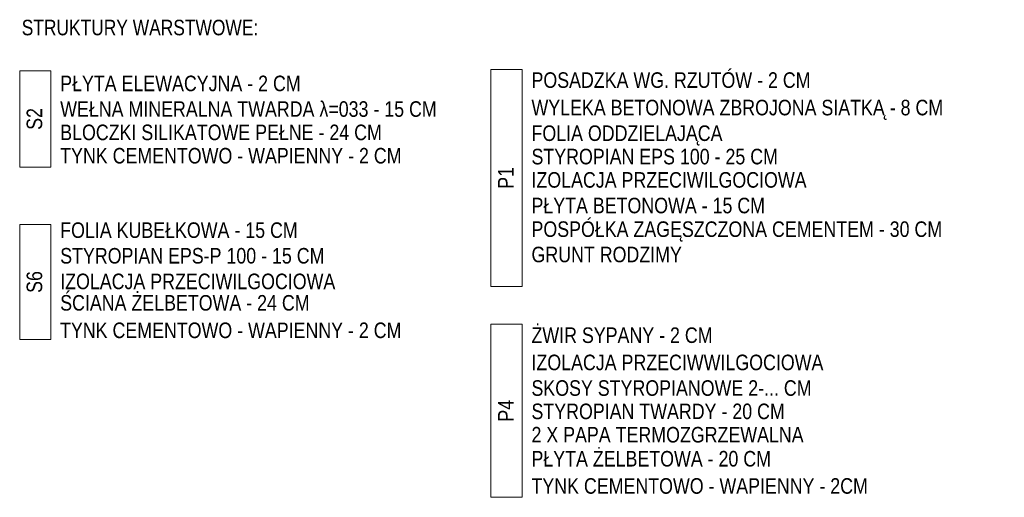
# Model space of a CAD drawing. Header units: millimetres. Extents: x -271990 to -265657, y -119881 to -116811.
import ezdxf

# ---------------------------------------------------------------- set-up
doc = ezdxf.new("R2010")
doc.units = ezdxf.units.MM
doc.header["$MEASUREMENT"] = 0
for name, color, linetype, lineweight in [('Nowe_0_Nr_pióra__3', 7, 'Continuous', 13), ('Nowe_0_Nr_pióra__41', 7, 'Continuous', 13), ('Nowe_zagospodarowanie_Nr_pióra__21', 7, 'Continuous', 20), ('Tabelka_Nr_pióra__7', 7, 'Continuous', 35)]:
    doc.layers.add(name, color=color, linetype=linetype, lineweight=lineweight)
doc.styles.add('STYL_AUTOMATYCZNY_2', font='ARIALN.TTF')
doc.styles.add('STYL_AUTOMATYCZNY_3', font='arial.ttf', dxfattribs={"width": 0.8})

msp = doc.modelspace()

# ---------------------------------------------------------------- linework, layer by layer
at = {"layer": 'Nowe_zagospodarowanie_Nr_pióra__21', "color": 7, "linetype": 'Continuous', "lineweight": 20, "flags": 128}
for points in [[(-271789.8, -117139.5), (-271989.8, -117139.5), (-271989.8, -117758.5), (-271789.8, -117758.5)], [(-268758.7, -117130.3), (-268958.7, -117130.3), (-268958.7, -118525.1), (-268758.7, -118525.1)], [(-271789.8, -118127.8), (-271989.8, -118127.8), (-271989.8, -118866.3), (-271789.8, -118866.3)], [(-268758.7, -118768.1), (-268958.7, -118768.1), (-268958.7, -119880.8), (-268758.7, -119880.8)]]:
    msp.add_lwpolyline(points, close=True, dxfattribs=at)

# ---------------------------------------------------------------- texts
at = {"layer": 'Nowe_0_Nr_pióra__3', "color": 7, "linetype": 'Continuous', "lineweight": 13, "char_height": 100, "attachment_point": 4, "style": 'STYL_AUTOMATYCZNY_2'}
for s, insert in [('\\A1;{\\pql;\\fArial Narrow|b0|i0|c238|p0;\\W1.000000;WEŁNA MINERALNA TWARDA λ=033 - 15 CM}', (-271729.3, -117386)), ('\\A1;{\\pql;\\fArial Narrow|b0|i0|c238|p0;\\W1.000000;WYLEKA BETONOWA ZBROJONA SIATKĄ - \\fArial Narrow|b0|i0|c238|p0;\\W1.000000;8\\fArial Narrow|b0|i0|c238|p0;\\W1.000000; CM}', (-268698.2, -117390.6)), ('\\A1;{\\pql;\\fArial Narrow|b0|i0|c238|p0;\\W1.000000;FOLIA ODDZIELAJĄCA}', (-268698.2, -117555.3)), ('\\A1;{\\pql;\\fArial Narrow|b0|i0|c238|p0;\\W1.000000;IZOLACJA PRZECIWILGOCIOWA}', (-268698.2, -117841.5)), ('\\A1;{\\pql;\\fArial Narrow|b0|i0|c238|p0;\\W1.000000;GRUNT RODZIMY}', (-268698.2, -118320.9)), ('\\A1;{\\pql;\\fArial Narrow|b0|i0|c238|p0;\\W1.000000;IZOLACJA PRZECIWWILGOCIOWA}', (-268698.2, -119014.6)), ('\\A1;{\\pql;\\fArial Narrow|b0|i0|c238|p0;\\W1.000000;SKOSY STYROPIANOWE 2-... CM }', (-268698.2, -119179.3)), ('\\A1;{\\pql;\\fArial Narrow|b0|i0|c238|p0;\\W1.000000;2 X PAPA TERMOZGRZEWALNA}', (-268698.2, -119479.3))]:
    msp.add_mtext(s, dxfattribs=dict(at, insert=insert))
at = {"layer": 'Nowe_0_Nr_pióra__41', "color": 7, "linetype": 'Continuous', "lineweight": 13, "char_height": 100, "attachment_point": 4, "style": 'STYL_AUTOMATYCZNY_2'}
for s, insert in [('\\A1;{\\pql;\\fArial Narrow|b0|i0|c238|p0;\\W1.000000;PŁYTA ELEWACYJNA - 2 CM}', (-271729.3, -117221.3)), ('\\A1;{\\pql;\\fArial Narrow|b0|i0|c238|p0;\\W1.000000;POSADZKA WG. RZUTÓW - 2 CM}', (-268698.2, -117199.9)), ('\\A1;{\\pql;\\fArial Narrow|b0|i0|c238|p0;\\W1.000000;BLOCZKI SILIKATOWE PEŁNE - 24 CM}', (-271729.3, -117536)), ('\\A1;{\\pql;\\fArial Narrow|b0|i0|c238|p0;\\W1.000000;TYNK CEMENTOWO - WAPIENNY - 2 CM}', (-271729.3, -117686)), ('\\A1;{\\pql;\\fArial Narrow|b0|i0|c238|p0;\\W1.000000;STYROPIAN\\fArial Narrow|b0|i0|c238|p0;\\W1.000000; EPS 100\\fArial Narrow|b0|i0|c238|p0;\\W1.000000; - \\fArial Narrow|b0|i0|c238|p0;\\W1.000000;2\\fArial Narrow|b0|i0|c238|p0;\\W1.000000;5 CM}', (-268698.2, -117691.5)), ('\\A1;{\\pql;\\fArial Narrow|b0|i0|c238|p0;\\W1.000000;PŁYTA BETONOWA\\fArial Narrow|b0|i0|c238|p0;\\W1.000000; - 1\\fArial Narrow|b0|i0|c238|p0;\\W1.000000;5\\fArial Narrow|b0|i0|c238|p0;\\W1.000000; CM}', (-268698.2, -118006.2)), ('\\A1;{\\pql;\\fArial Narrow|b0|i0|c238|p0;\\W1.000000;FOLIA KUBEŁKOWA\\fArial Narrow|b0|i0|c238|p0;\\W1.000000; - 15 CM}', (-271729.3, -118164.4)), ('\\A1;{\\pql;\\fArial Narrow|b0|i0|c238|p0;\\W1.000000;PO\\fArial Narrow|b0|i0|c238|p0;\\W1.000000;SPÓŁKA ZAGĘSZCZONA CEMENTEM\\fArial Narrow|b0|i0|c238|p0;\\W1.000000; - 30 CM}', (-268698.2, -118172.5)), ('\\A1;{\\pql;\\fArial Narrow|b0|i0|c238|p0;\\W1.000000;STYROPIAN\\fArial Narrow|b0|i0|c238|p0;\\W1.000000; EPS-P 100\\fArial Narrow|b0|i0|c238|p0;\\W1.000000; - 15 CM}', (-271729.3, -118329.1)), ('\\A1;{\\pql;\\fArial Narrow|b0|i0|c238|p0;\\W1.000000;IZOLACJA PRZECIWILGOCIOWA}', (-271729.3, -118493.8)), ('\\A1;{\\pql;\\fArial Narrow|b0|i0|c238|p0;\\W1.000000;ŚCIANA ŻELBETOWA - 24 CM}', (-271729.3, -118631.6)), ('\\A1;{\\pql;\\fArial Narrow|b0|i0|c238|p0;\\W1.000000;TYNK CEMENTOWO - WAPIENNY - 2 CM}', (-271730.1, -118808.2)), ('\\A1;{\\pql;\\fArial Narrow|b0|i0|c238|p0;\\W1.000000;ŻWIR SYPANY - 2 CM}', (-268698.2, -118839.6)), ('\\A1;{\\pql;\\fArial Narrow|b0|i0|c238|p0;\\W1.000000;STYROPIAN TWARDY - 20 CM}', (-268698.2, -119329.3)), ('\\A1;{\\pql;\\fArial Narrow|b0|i0|c238|p0;\\W1.000000;PŁYTA ŻELBETOWA - 20 CM}', (-268698.2, -119633.7)), ('\\A1;{\\pql;\\fArial Narrow|b0|i0|c238|p0;\\W1.000000;TYNK CEMENTOWO - WAPIENNY - 2CM}', (-268698.2, -119808.7))]:
    msp.add_mtext(s, dxfattribs=dict(at, insert=insert))
at = {"layer": 'Nowe_0_Nr_pióra__41', "color": 7, "linetype": 'Continuous', "lineweight": 13, "char_height": 100, "attachment_point": 5, "rotation": 90, "style": 'STYL_AUTOMATYCZNY_2'}
for s, insert in [('\\A1;{\\pqc;\\fArial Narrow|b0|i0|c238|p0;\\W1.000000;S2}', (-271894.5, -117449)), ('\\A1;{\\pqc;\\fArial Narrow|b0|i0|c238|p0;\\W1.000000;P1}', (-268863.5, -117827.7)), ('\\A1;{\\pqc;\\fArial Narrow|b0|i0|c238|p0;\\W1.000000;S6}', (-271894.5, -118497)), ('\\A1;{\\pqc;\\fArial Narrow|b0|i0|c238|p0;\\W1.000000;P\\fArial Narrow|b0|i0|c238|p0;\\W1.000000;4}', (-268863.3, -119324.5))]:
    msp.add_mtext(s, dxfattribs=dict(at, insert=insert))
at = {"layer": 'Tabelka_Nr_pióra__7', "color": 7, "linetype": 'Continuous', "lineweight": 35, "insert": (-271976.7, -116912.8), "char_height": 100, "attachment_point": 7, "style": 'STYL_AUTOMATYCZNY_3'}
msp.add_mtext('\\A1;{\\pql;\\fArial|b0|i0|c238|p0;\\W0.800000;STRUKTURY WARSTWOWE:}', dxfattribs=at)

doc.saveas('drawing.dxf')
